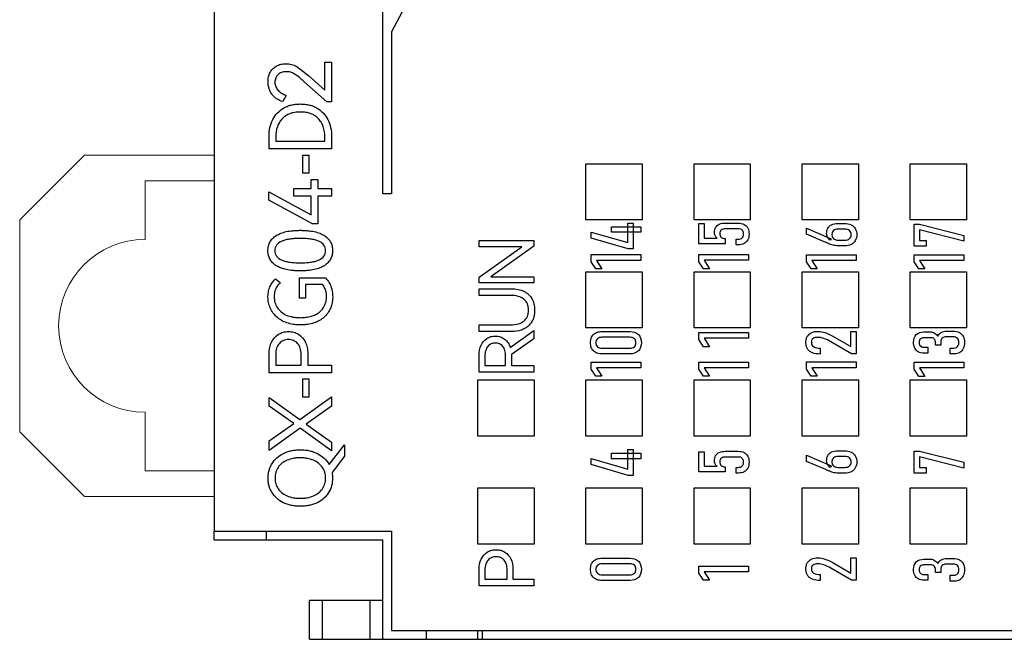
# Model space of a CAD drawing. Header units: millimetres. Extents: x 0 to 427, y 0 to 299.
# Tile 12 of 24: x 95 to 117, y 224 to 239. Entities that reach past the tile are written whole.
import ezdxf

# ---------------------------------------------------------------- set-up
doc = ezdxf.new("R2010")
doc.units = ezdxf.units.MM
doc.header["$LTSCALE"] = 23.1
doc.header["$MEASUREMENT"] = 0
doc.layers.get('0').update_dxf_attribs({"lineweight": 18})
for name, color, linetype in [('HSMP2790000_DXF_CONTINUOUS_LINE', 7, 'Continuous'), ('HSMP2800000_DXF_CONTINUOUS_LINE', 7, 'Continuous'), ('HSMP2810000_DXF_CONTINUOUS_LINE', 7, 'Continuous'), ('丝印-PG04-D2_DXF_CONTINUOUS_LINE', 7, 'Continuous')]:
    doc.layers.add(name, color=color, linetype=linetype)

msp = doc.modelspace()

# ---------------------------------------------------------------- linework, layer by layer
at = {"color": 7, "linetype": 'Continuous', "lineweight": 0}
for p, q in [((99.119, 226.693), (99.119, 252.593)), ((94.619, 234.093), (96.119, 235.593)), ((99.119, 235.593), (96.119, 235.593)), ((97.519, 233.643), (97.519, 234.993)), ((99.119, 234.993), (97.519, 234.993)), ((97.519, 228.293), (97.519, 229.643)), ((96.119, 227.693), (94.619, 229.193)), ((97.519, 228.293), (99.119, 228.293)), ((99.119, 227.693), (96.119, 227.693))]:
    msp.add_line(p, q, dxfattribs=at)
at = {"color": 0, "linetype": 'Continuous', "lineweight": 0}
msp.add_line((94.619, 229.193), (94.619, 234.093), dxfattribs=at)
at = {"color": 7, "linetype": 'Continuous', "lineweight": 0}
msp.add_arc((97.519, 231.643), 2, 90, 270, dxfattribs=at)
at = {"layer": 'HSMP2790000_DXF_CONTINUOUS_LINE', "color": 7, "linetype": 'Continuous'}
for p, q in [((99.119, 226.693), (99.119, 226.893)), ((100.319, 226.893), (100.319, 226.693)), ((99.119, 226.693), (103.019, 226.693)), ((103.019, 224.393), (103.019, 226.693)), ((101.322, 224.393), (101.322, 225.293)), ((103.02, 225.293), (101.322, 225.293)), ((101.615, 225.293), (101.615, 224.393)), ((102.726, 224.393), (102.726, 225.293)), ((104.019, 224.593), (104.019, 224.393)), ((105.219, 224.393), (105.219, 224.593)), ((101.322, 224.393), (105.219, 224.393))]:
    msp.add_line(p, q, dxfattribs=at)
at = {"layer": 'HSMP2800000_DXF_CONTINUOUS_LINE', "color": 7, "linetype": 'Continuous'}
for p, q in [((105.319, 224.593), (105.319, 224.393)), ((105.219, 224.393), (194.119, 224.393))]:
    msp.add_line(p, q, dxfattribs=at)
at = {"layer": 'HSMP2810000_DXF_CONTINUOUS_LINE', "color": 7, "linetype": 'Continuous'}
for p, q in [((99.119, 250.193), (99.119, 226.893)), ((99.119, 226.893), (103.219, 226.893)), ((103.219, 226.893), (103.219, 224.593)), ((103.219, 224.593), (119.292, 224.593))]:
    msp.add_line(p, q, dxfattribs=at)
at = {"layer": '丝印-PG04-D2_DXF_CONTINUOUS_LINE', "color": 32, "linetype": 'Continuous', "true_color": 0xcd6928}
for p, q in [((103.019, 234.693), (103.019, 250.193)), ((103.969, 239.853), (103.219, 238.442)), ((103.219, 238.442), (103.219, 234.693)), ((101.027, 237.64), (101.31, 237.422)), ((101.678, 237.09), (101.678, 237.744)), ((101.678, 237.744), (101.834, 237.744)), ((101.834, 237.744), (101.834, 236.821)), ((101.31, 237.422), (101.678, 237.09)), ((101.721, 236.821), (101.2, 237.29)), ((100.785, 236.974), (100.704, 236.831)), ((101.834, 236.821), (101.721, 236.821)), ((100.387, 235.736), (100.387, 236.031)), ((100.541, 236.007), (100.541, 235.912)), ((101.677, 235.912), (101.677, 236.007)), ((101.833, 236.031), (101.833, 235.736)), ((101.833, 235.736), (100.387, 235.736)), ((100.541, 235.912), (101.677, 235.912)), ((101.165, 235.173), (101.165, 235.592)), ((101.165, 235.592), (101.308, 235.592)), ((101.308, 235.592), (101.308, 235.173)), ((101.308, 235.173), (101.165, 235.173)), ((101.361, 234.82), (101.361, 235.027)), ((101.361, 235.027), (101.513, 235.027)), ((101.513, 235.027), (101.513, 234.82)), ((100.956, 234.644), (100.956, 234.82)), ((100.956, 234.82), (101.361, 234.82)), ((101.513, 234.82), (101.833, 234.82)), ((101.833, 234.82), (101.833, 234.644)), ((100.385, 234.547), (100.385, 234.739)), ((100.385, 234.739), (101.361, 234.21)), ((101.361, 234.644), (100.956, 234.644)), ((101.361, 234.21), (101.361, 234.644)), ((101.513, 234.644), (101.513, 234.004)), ((101.833, 234.644), (101.513, 234.644)), ((103.219, 234.693), (103.019, 234.693)), ((101.391, 234.004), (100.385, 234.547)), ((101.513, 234.004), (101.391, 234.004)), ((105.245, 233.468), (105.245, 233.614)), ((105.245, 233.614), (106.51, 233.614)), ((105.245, 232.765), (106.235, 233.468)), ((106.235, 233.468), (105.245, 233.468)), ((106.51, 233.484), (105.518, 232.78)), ((106.51, 233.614), (106.51, 233.484)), ((101.092, 232.284), (101.092, 232.75)), ((101.092, 232.75), (101.693, 232.75)), ((105.245, 232.635), (105.245, 232.765)), ((105.518, 232.78), (106.51, 232.78)), ((106.51, 232.78), (106.51, 232.635)), ((100.537, 232.732), (100.644, 232.642)), ((101.229, 232.598), (101.229, 232.284)), ((101.624, 232.598), (101.229, 232.598)), ((106.51, 232.635), (105.245, 232.635)), ((105.245, 232.346), (105.245, 232.5)), ((105.245, 232.5), (105.998, 232.5)), ((105.974, 232.346), (105.245, 232.346)), ((101.229, 232.284), (101.092, 232.284)), ((105.245, 231.513), (105.245, 231.667)), ((105.245, 231.667), (105.974, 231.667)), ((105.998, 231.513), (105.245, 231.513)), ((105.966, 231.141), (106.51, 231.533)), ((106.51, 231.533), (106.51, 231.345)), ((106.51, 231.345), (105.992, 230.978)), ((100.387, 230.559), (100.387, 231.004)), ((100.541, 230.982), (100.541, 230.735)), ((101.128, 230.735), (101.128, 230.982)), ((101.282, 231.004), (101.282, 230.735)), ((105.245, 230.574), (105.245, 230.963)), ((105.38, 230.944), (105.38, 230.728)), ((105.857, 230.728), (105.857, 230.944)), ((105.992, 230.978), (105.992, 230.728)), ((100.541, 230.735), (101.128, 230.735)), ((101.282, 230.735), (101.833, 230.735)), ((101.833, 230.735), (101.833, 230.559)), ((105.38, 230.728), (105.857, 230.728)), ((105.992, 230.728), (106.51, 230.728)), ((106.51, 230.728), (106.51, 230.574)), ((101.833, 230.559), (100.387, 230.559)), ((106.51, 230.574), (105.245, 230.574)), ((101.166, 229.996), (101.166, 230.416)), ((101.166, 230.416), (101.308, 230.416)), ((101.308, 230.416), (101.308, 229.996)), ((100.388, 229.784), (100.388, 229.988)), ((100.388, 229.988), (101.101, 229.476)), ((100.963, 229.383), (100.388, 229.784)), ((101.101, 229.476), (101.834, 230.002)), ((101.308, 229.996), (101.166, 229.996)), ((101.834, 229.786), (101.243, 229.368)), ((101.834, 230.002), (101.834, 229.786)), ((100.388, 228.98), (100.963, 229.383)), ((101.243, 229.368), (101.834, 228.953)), ((101.103, 229.275), (100.388, 228.763)), ((101.834, 228.749), (101.103, 229.275)), ((100.388, 228.763), (100.388, 228.98)), ((101.777, 228.434), (102.134, 228.891)), ((101.834, 228.953), (101.834, 228.749)), ((102.134, 228.891), (102.134, 228.626)), ((102.134, 228.626), (101.844, 228.247)), ((105.245, 225.632), (105.245, 226.021)), ((105.38, 226.002), (105.38, 225.786)), ((105.893, 225.786), (105.893, 226.002)), ((106.028, 226.021), (106.028, 225.786)), ((105.38, 225.786), (105.893, 225.786)), ((106.028, 225.786), (106.51, 225.786)), ((106.51, 225.786), (106.51, 225.632)), ((106.51, 225.632), (105.245, 225.632))]:
    msp.add_line(p, q, dxfattribs=at)
at = {"layer": '丝印-PG04-D2_DXF_CONTINUOUS_LINE', "linetype": 'Continuous'}
for p, q in [((107.717, 234.093), (107.717, 235.393)), ((107.717, 235.393), (109.017, 235.393)), ((109.017, 235.393), (109.017, 234.093)), ((110.217, 234.093), (110.217, 235.393)), ((110.217, 235.393), (111.517, 235.393)), ((111.517, 235.393), (111.517, 234.093)), ((112.717, 234.093), (112.717, 235.393)), ((112.717, 235.393), (114.017, 235.393)), ((114.017, 235.393), (114.017, 234.093)), ((115.217, 234.093), (115.217, 235.393)), ((115.217, 235.393), (116.517, 235.393)), ((116.517, 235.393), (116.517, 234.093)), ((109.017, 234.093), (107.717, 234.093)), ((111.517, 234.093), (110.217, 234.093)), ((114.017, 234.093), (112.717, 234.093)), ((116.517, 234.093), (115.217, 234.093)), ((107.717, 231.593), (107.717, 232.893)), ((107.717, 232.893), (109.017, 232.893)), ((109.017, 232.893), (109.017, 231.593)), ((110.217, 231.593), (110.217, 232.893)), ((110.217, 232.893), (111.517, 232.893)), ((111.517, 232.893), (111.517, 231.593)), ((112.717, 231.593), (112.717, 232.893)), ((112.717, 232.893), (114.017, 232.893)), ((114.017, 232.893), (114.017, 231.593)), ((115.217, 231.593), (115.217, 232.893)), ((115.217, 232.893), (116.517, 232.893)), ((116.517, 232.893), (116.517, 231.593)), ((109.017, 231.593), (107.717, 231.593)), ((111.517, 231.593), (110.217, 231.593)), ((114.017, 231.593), (112.717, 231.593)), ((116.517, 231.593), (115.217, 231.593)), ((105.217, 229.093), (105.217, 230.393)), ((105.217, 230.393), (106.517, 230.393)), ((106.517, 230.393), (106.517, 229.093)), ((107.717, 229.093), (107.717, 230.393)), ((107.717, 230.393), (109.017, 230.393)), ((109.017, 230.393), (109.017, 229.093)), ((110.217, 229.093), (110.217, 230.393)), ((110.217, 230.393), (111.517, 230.393)), ((111.517, 230.393), (111.517, 229.093)), ((112.717, 229.093), (112.717, 230.393)), ((112.717, 230.393), (114.017, 230.393)), ((114.017, 230.393), (114.017, 229.093)), ((115.217, 229.093), (115.217, 230.393)), ((115.217, 230.393), (116.517, 230.393)), ((116.517, 230.393), (116.517, 229.093)), ((106.517, 229.093), (105.217, 229.093)), ((109.017, 229.093), (107.717, 229.093)), ((111.517, 229.093), (110.217, 229.093)), ((114.017, 229.093), (112.717, 229.093)), ((116.517, 229.093), (115.217, 229.093)), ((105.217, 226.593), (105.217, 227.893)), ((105.217, 227.893), (106.517, 227.893)), ((106.517, 227.893), (106.517, 226.593)), ((107.717, 226.593), (107.717, 227.893)), ((107.717, 227.893), (109.017, 227.893)), ((109.017, 227.893), (109.017, 226.593)), ((110.217, 226.593), (110.217, 227.893)), ((110.217, 227.893), (111.517, 227.893)), ((111.517, 227.893), (111.517, 226.593)), ((112.717, 226.593), (112.717, 227.893)), ((112.717, 227.893), (114.017, 227.893)), ((114.017, 227.893), (114.017, 226.593)), ((115.217, 226.593), (115.217, 227.893)), ((115.217, 227.893), (116.517, 227.893)), ((116.517, 227.893), (116.517, 226.593)), ((106.517, 226.593), (105.217, 226.593)), ((109.017, 226.593), (107.717, 226.593)), ((111.517, 226.593), (110.217, 226.593)), ((114.017, 226.593), (112.717, 226.593)), ((116.517, 226.593), (115.217, 226.593))]:
    msp.add_line(p, q, dxfattribs=at)
at = {"layer": '丝印-PG04-D2_DXF_CONTINUOUS_LINE', "color": 32, "linetype": 'Continuous', "true_color": 0xcc6600}
for p, q in [((108.309, 233.806), (108.309, 233.936)), ((108.309, 233.936), (108.986, 233.936)), ((108.686, 233.57), (108.686, 234.021)), ((108.686, 234.021), (108.809, 234.021)), ((108.809, 234.021), (108.809, 233.423)), ((108.986, 233.936), (108.986, 233.806)), ((110.324, 233.541), (110.324, 234.01)), ((110.324, 234.01), (110.448, 234.01)), ((110.448, 234.01), (110.448, 233.674)), ((110.936, 234.019), (111.238, 234.019)), ((111.238, 233.887), (110.936, 233.887)), ((112.815, 233.76), (112.815, 233.905)), ((112.815, 233.905), (113.39, 233.659)), ((113.532, 234.01), (113.696, 234.01)), ((115.306, 233.485), (115.306, 233.993)), ((115.306, 233.993), (115.427, 233.993)), ((115.427, 233.993), (116.458, 233.736)), ((107.834, 233.674), (107.834, 233.812)), ((107.834, 233.812), (108.686, 233.57)), ((108.696, 233.423), (107.834, 233.674)), ((108.986, 233.806), (108.309, 233.806)), ((110.448, 233.674), (110.747, 233.674)), ((110.932, 233.66), (110.932, 233.541)), ((113.267, 233.573), (112.815, 233.76)), ((113.39, 233.659), (113.361, 233.624)), ((113.707, 233.877), (113.546, 233.877)), ((115.43, 233.86), (115.43, 233.617)), ((116.458, 233.598), (115.43, 233.86)), ((116.458, 233.736), (116.458, 233.598)), ((110.932, 233.541), (110.324, 233.541)), ((111.189, 233.516), (111.189, 233.648)), ((111.189, 233.648), (111.239, 233.648)), ((111.239, 233.516), (111.189, 233.516)), ((113.547, 233.626), (113.708, 233.626)), ((113.7, 233.494), (113.551, 233.494)), ((115.586, 233.485), (115.306, 233.485)), ((115.43, 233.617), (115.586, 233.617)), ((115.586, 233.617), (115.586, 233.485)), ((107.833, 233.126), (107.833, 233.289)), ((107.833, 233.289), (108.985, 233.289)), ((108.809, 233.423), (108.696, 233.423)), ((108.985, 233.289), (108.985, 233.157)), ((110.324, 233.127), (110.324, 233.29)), ((110.324, 233.29), (111.476, 233.29)), ((111.476, 233.29), (111.476, 233.158)), ((112.815, 233.122), (112.815, 233.285)), ((112.815, 233.285), (113.967, 233.285)), ((113.967, 233.285), (113.967, 233.153)), ((115.306, 233.121), (115.306, 233.284)), ((115.306, 233.284), (116.458, 233.284)), ((116.458, 233.284), (116.458, 233.152)), ((107.942, 232.964), (107.833, 233.126)), ((107.959, 233.157), (108.08, 232.964)), ((108.985, 233.157), (107.959, 233.157)), ((110.433, 232.964), (110.324, 233.127)), ((110.45, 233.158), (110.571, 232.964)), ((111.476, 233.158), (110.45, 233.158)), ((112.924, 232.96), (112.815, 233.122)), ((112.941, 233.153), (113.061, 232.96)), ((113.967, 233.153), (112.941, 233.153)), ((115.415, 232.959), (115.306, 233.121)), ((115.432, 233.152), (115.552, 232.959)), ((116.458, 233.152), (115.432, 233.152)), ((108.08, 232.964), (107.942, 232.964)), ((110.571, 232.964), (110.433, 232.964)), ((113.061, 232.96), (112.924, 232.96)), ((115.552, 232.959), (115.415, 232.959)), ((108.085, 231.51), (108.733, 231.51)), ((108.733, 231.378), (108.085, 231.378)), ((110.324, 231.324), (110.324, 231.487)), ((110.324, 231.487), (111.476, 231.487)), ((111.476, 231.487), (111.476, 231.355)), ((113.424, 231.405), (113.843, 231.163)), ((113.843, 231.163), (113.843, 231.513)), ((113.843, 231.513), (113.967, 231.513)), ((113.967, 231.513), (113.967, 230.998)), ((115.53, 231.501), (115.692, 231.501)), ((116.213, 231.387), (116.052, 231.387)), ((116.053, 231.52), (116.216, 231.52)), ((110.433, 231.161), (110.324, 231.324)), ((110.571, 231.161), (110.433, 231.161)), ((110.45, 231.355), (110.571, 231.161)), ((111.476, 231.355), (110.45, 231.355)), ((113.856, 230.998), (113.379, 231.274)), ((115.691, 231.368), (115.53, 231.368)), ((115.531, 231.147), (115.625, 231.147)), ((115.625, 231.147), (115.625, 231.013)), ((115.797, 231.195), (115.797, 231.276)), ((115.921, 231.195), (115.797, 231.195)), ((115.921, 231.276), (115.921, 231.195)), ((108.085, 231.127), (108.733, 231.127)), ((108.733, 230.995), (108.085, 230.995)), ((113.133, 231.129), (113.133, 230.991)), ((113.967, 230.998), (113.856, 230.998)), ((115.625, 231.013), (115.529, 231.013)), ((116.139, 230.994), (116.139, 231.129)), ((116.139, 231.129), (116.224, 231.129)), ((116.234, 230.994), (116.139, 230.994)), ((107.833, 230.642), (107.833, 230.805)), ((107.833, 230.805), (108.985, 230.805)), ((108.985, 230.805), (108.985, 230.673)), ((110.324, 230.643), (110.324, 230.806)), ((110.324, 230.806), (111.476, 230.806)), ((111.476, 230.806), (111.476, 230.674)), ((112.815, 230.644), (112.815, 230.807)), ((112.815, 230.807), (113.967, 230.807)), ((113.967, 230.807), (113.967, 230.675)), ((115.306, 230.638), (115.306, 230.801)), ((115.306, 230.801), (116.458, 230.801)), ((116.458, 230.801), (116.458, 230.668)), ((107.942, 230.479), (107.833, 230.642)), ((108.08, 230.479), (107.942, 230.479)), ((107.959, 230.673), (108.08, 230.479)), ((108.985, 230.673), (107.959, 230.673)), ((110.433, 230.48), (110.324, 230.643)), ((110.571, 230.48), (110.433, 230.48)), ((110.45, 230.674), (110.571, 230.48)), ((111.476, 230.674), (110.45, 230.674)), ((112.924, 230.481), (112.815, 230.644)), ((113.061, 230.481), (112.924, 230.481)), ((112.941, 230.675), (113.061, 230.481)), ((113.967, 230.675), (112.941, 230.675)), ((115.415, 230.475), (115.306, 230.638)), ((115.552, 230.475), (115.415, 230.475)), ((115.432, 230.668), (115.552, 230.475)), ((116.458, 230.668), (115.432, 230.668)), ((108.309, 228.566), (108.309, 228.696)), ((108.309, 228.696), (108.986, 228.696)), ((108.686, 228.331), (108.686, 228.782)), ((108.686, 228.782), (108.809, 228.782)), ((108.809, 228.782), (108.809, 228.183)), ((108.986, 228.696), (108.986, 228.566)), ((110.324, 228.264), (110.324, 228.732)), ((110.324, 228.732), (110.449, 228.732)), ((110.449, 228.732), (110.449, 228.396)), ((110.936, 228.741), (111.238, 228.741)), ((112.815, 228.503), (112.815, 228.649)), ((112.815, 228.649), (113.39, 228.403)), ((113.532, 228.753), (113.696, 228.753)), ((115.306, 228.236), (115.306, 228.744)), ((115.306, 228.744), (115.427, 228.744)), ((115.427, 228.744), (116.458, 228.487)), ((107.834, 228.435), (107.834, 228.573)), ((107.834, 228.573), (108.686, 228.331)), ((108.696, 228.183), (107.834, 228.435)), ((108.986, 228.566), (108.309, 228.566)), ((111.238, 228.609), (110.936, 228.609)), ((113.267, 228.317), (112.815, 228.503)), ((113.707, 228.621), (113.546, 228.621)), ((115.43, 228.611), (115.43, 228.368)), ((116.458, 228.349), (115.43, 228.611)), ((116.458, 228.487), (116.458, 228.349)), ((110.932, 228.264), (110.324, 228.264)), ((110.449, 228.396), (110.747, 228.396)), ((110.932, 228.382), (110.932, 228.264)), ((111.189, 228.238), (111.189, 228.37)), ((111.189, 228.37), (111.239, 228.37)), ((111.239, 228.238), (111.189, 228.238)), ((113.39, 228.403), (113.361, 228.368)), ((113.547, 228.37), (113.708, 228.37)), ((113.7, 228.237), (113.551, 228.237)), ((115.586, 228.236), (115.306, 228.236)), ((115.43, 228.368), (115.586, 228.368)), ((115.586, 228.368), (115.586, 228.236)), ((108.809, 228.183), (108.696, 228.183)), ((108.085, 226.269), (108.733, 226.269)), ((108.733, 226.137), (108.085, 226.137)), ((113.424, 226.168), (113.843, 225.926)), ((113.843, 225.926), (113.843, 226.276)), ((113.843, 226.276), (113.967, 226.276)), ((113.967, 226.276), (113.967, 225.761)), ((115.53, 226.245), (115.692, 226.245)), ((116.053, 226.264), (116.216, 226.264)), ((110.324, 225.921), (110.324, 226.084)), ((110.324, 226.084), (111.476, 226.084)), ((110.433, 225.758), (110.324, 225.921)), ((110.45, 225.952), (110.571, 225.758)), ((111.476, 225.952), (110.45, 225.952)), ((111.476, 226.084), (111.476, 225.952)), ((113.856, 225.761), (113.379, 226.036)), ((115.691, 226.113), (115.53, 226.113)), ((115.797, 225.939), (115.797, 226.021)), ((115.921, 225.939), (115.797, 225.939)), ((115.921, 226.021), (115.921, 225.939)), ((116.213, 226.132), (116.052, 226.132)), ((108.085, 225.886), (108.733, 225.886)), ((108.733, 225.754), (108.085, 225.754)), ((110.571, 225.758), (110.433, 225.758)), ((113.133, 225.891), (113.133, 225.754)), ((113.967, 225.761), (113.856, 225.761)), ((115.625, 225.758), (115.529, 225.758)), ((115.531, 225.891), (115.625, 225.891)), ((115.625, 225.891), (115.625, 225.758)), ((116.139, 225.739), (116.139, 225.873)), ((116.139, 225.873), (116.224, 225.873)), ((116.234, 225.739), (116.139, 225.739))]:
    msp.add_line(p, q, dxfattribs=at)
at = {"layer": '丝印-PG04-D2_DXF_CONTINUOUS_LINE', "color": 32, "linetype": 'Continuous', "true_color": 0xcd6928}
for points, knots in [([(100.704, 236.831), (100.653, 236.845), (100.58, 236.877), (100.499, 236.943), (100.402, 237.059), (100.351, 237.227), (100.37, 237.399), (100.406, 237.501), (100.467, 237.588), (100.552, 237.656), (100.639, 237.691), (100.716, 237.704), (100.8, 237.709), (100.884, 237.699), (100.965, 237.672), (101.005, 237.653), (101.025, 237.641), (101.027, 237.64)], [0, 0, 0, 0, 0.1031, 0.152615, 0.202764, 0.398833, 0.470894, 0.540169, 0.608101, 0.677029, 0.749984, 0.789107, 0.830807, 0.913073, 0.954253, 0.996263, 1, 1, 1, 1]), ([(100.97, 237.471), (100.942, 237.488), (100.898, 237.506), (100.835, 237.519), (100.783, 237.522), (100.729, 237.518), (100.66, 237.502), (100.587, 237.458), (100.542, 237.389), (100.525, 237.327), (100.521, 237.277), (100.525, 237.226), (100.543, 237.16), (100.591, 237.085), (100.677, 237.015), (100.748, 236.985), (100.785, 236.974)], [0, 0, 0, 0, 0.092706, 0.139095, 0.186494, 0.244826, 0.297578, 0.393298, 0.484558, 0.530926, 0.580018, 0.630628, 0.679714, 0.779914, 0.886104, 1, 1, 1, 1]), ([(101.2, 237.29), (101.177, 237.31), (101.103, 237.374), (101.027, 237.438), (100.97, 237.471)], [0, 0, 0, 0, 0.314392, 1, 1, 1, 1]), ([(100.387, 236.031), (100.387, 236.098), (100.4, 236.23), (100.463, 236.413), (100.57, 236.569), (100.692, 236.666), (100.805, 236.722), (100.899, 236.752), (101.001, 236.77), (101.108, 236.776), (101.216, 236.77), (101.318, 236.753), (101.413, 236.723), (101.526, 236.667), (101.649, 236.57), (101.756, 236.415), (101.82, 236.231), (101.833, 236.099), (101.833, 236.031)], [0, 0, 0, 0, 0.08655, 0.168218, 0.246916, 0.325665, 0.366516, 0.408518, 0.452506, 0.499208, 0.546252, 0.590474, 0.632574, 0.673367, 0.752032, 0.830822, 0.912837, 1, 1, 1, 1]), ([(101.677, 236.007), (101.677, 236.089), (101.662, 236.21), (101.598, 236.351), (101.532, 236.437), (101.449, 236.506), (101.349, 236.554), (101.255, 236.578), (101.173, 236.587), (101.108, 236.589), (101.044, 236.587), (100.963, 236.577), (100.87, 236.554), (100.771, 236.505), (100.687, 236.436), (100.621, 236.35), (100.556, 236.209), (100.541, 236.089), (100.541, 236.007)], [0, 0, 0, 0, 0.133518, 0.193015, 0.25079, 0.308376, 0.367409, 0.43076, 0.464838, 0.500818, 0.536326, 0.570011, 0.63284, 0.691734, 0.749542, 0.807617, 0.867174, 1, 1, 1, 1]), ([(101.107, 232.913), (101.078, 232.913), (101.022, 232.914), (100.915, 232.922), (100.792, 232.939), (100.662, 232.976), (100.553, 233.029), (100.467, 233.097), (100.405, 233.18), (100.375, 233.259), (100.363, 233.328), (100.36, 233.382), (100.363, 233.436), (100.375, 233.504), (100.405, 233.585), (100.466, 233.668), (100.552, 233.736), (100.66, 233.788), (100.791, 233.826), (100.914, 233.843), (101.022, 233.851), (101.08, 233.852), (101.11, 233.852)], [0, 0, 0, 0, 0.043213, 0.085465, 0.162287, 0.229873, 0.289864, 0.343904, 0.394296, 0.444627, 0.470961, 0.498579, 0.52645, 0.553004, 0.60364, 0.654096, 0.707905, 0.767634, 0.835289, 0.912367, 0.954813, 1, 1, 1, 1]), ([(101.105, 233.664), (101.082, 233.664), (101.038, 233.663), (100.953, 233.659), (100.856, 233.65), (100.753, 233.629), (100.649, 233.592), (100.566, 233.532), (100.527, 233.449), (100.519, 233.381), (100.527, 233.314), (100.566, 233.231), (100.649, 233.172), (100.753, 233.136), (100.856, 233.115), (100.953, 233.106), (101.039, 233.102), (101.086, 233.101), (101.11, 233.101)], [0, 0, 0, 0, 0.046375, 0.093169, 0.177192, 0.249049, 0.309788, 0.406858, 0.451323, 0.498523, 0.545677, 0.590075, 0.686699, 0.747346, 0.819061, 0.903102, 0.949928, 1, 1, 1, 1]), ([(101.11, 233.101), (101.134, 233.101), (101.18, 233.102), (101.266, 233.106), (101.361, 233.115), (101.463, 233.136), (101.566, 233.172), (101.649, 233.231), (101.688, 233.315), (101.696, 233.382), (101.688, 233.448), (101.649, 233.532), (101.567, 233.592), (101.464, 233.629), (101.363, 233.65), (101.266, 233.659), (101.18, 233.663), (101.132, 233.664), (101.107, 233.664), (101.105, 233.664)], [0, 0, 0, 0, 0.049436, 0.095666, 0.178696, 0.249723, 0.309963, 0.406285, 0.450566, 0.497681, 0.544869, 0.589222, 0.685492, 0.745587, 0.816767, 0.900114, 0.94658, 0.996318, 1, 1, 1, 1]), ([(101.11, 233.852), (101.14, 233.852), (101.197, 233.851), (101.305, 233.843), (101.428, 233.826), (101.557, 233.788), (101.665, 233.736), (101.75, 233.668), (101.812, 233.584), (101.842, 233.504), (101.853, 233.436), (101.856, 233.382), (101.853, 233.328), (101.841, 233.259), (101.812, 233.18), (101.75, 233.097), (101.664, 233.029), (101.556, 232.976), (101.426, 232.939), (101.305, 232.922), (101.197, 232.914), (101.138, 232.913), (101.108, 232.913), (101.107, 232.913)], [0, 0, 0, 0, 0.044951, 0.087179, 0.163871, 0.231205, 0.290681, 0.344313, 0.394676, 0.445281, 0.471831, 0.499701, 0.527326, 0.553673, 0.604017, 0.654327, 0.708099, 0.767762, 0.835024, 0.911488, 0.953539, 0.998267, 1, 1, 1, 1]), ([(101.693, 232.75), (101.727, 232.718), (101.788, 232.635), (101.846, 232.483), (101.859, 232.368), (101.859, 232.308)], [0, 0, 0, 0, 0.293313, 0.625171, 1, 1, 1, 1]), ([(100.362, 232.295), (100.361, 232.303), (100.361, 232.335), (100.364, 232.39), (100.379, 232.474), (100.412, 232.568), (100.469, 232.659), (100.514, 232.71), (100.537, 232.732)], [0, 0, 0, 0, 0.050546, 0.198043, 0.334748, 0.582496, 0.803508, 1, 1, 1, 1]), ([(100.644, 232.642), (100.618, 232.617), (100.568, 232.561), (100.526, 232.474), (100.508, 232.392), (100.504, 232.323), (100.508, 232.252), (100.526, 232.162), (100.573, 232.059), (100.664, 231.958), (100.788, 231.885), (100.909, 231.849), (101.018, 231.834), (101.099, 231.831), (101.174, 231.833), (101.258, 231.841), (101.356, 231.86), (101.462, 231.9), (101.579, 231.973), (101.661, 232.075), (101.691, 232.162), (101.698, 232.186)], [0, 0, 0, 0, 0.054531, 0.112578, 0.144972, 0.180812, 0.217787, 0.252871, 0.319837, 0.386342, 0.456849, 0.534882, 0.577545, 0.623203, 0.657841, 0.690869, 0.752527, 0.808996, 0.861527, 0.961144, 1, 1, 1, 1]), ([(101.698, 232.186), (101.7, 232.195), (101.711, 232.24), (101.718, 232.322), (101.708, 232.428), (101.678, 232.523), (101.644, 232.577), (101.624, 232.598)], [0, 0, 0, 0, 0.060677, 0.319085, 0.566003, 0.796261, 1, 1, 1, 1]), ([(101.859, 232.308), (101.859, 232.219), (101.828, 232.043), (101.696, 231.863), (101.552, 231.762), (101.422, 231.706), (101.3, 231.677), (101.194, 231.666), (101.11, 231.663), (101.026, 231.666), (100.921, 231.678), (100.799, 231.707), (100.669, 231.765), (100.525, 231.869), (100.42, 232.015), (100.372, 232.175), (100.363, 232.257), (100.362, 232.295)], [0, 0, 0, 0, 0.120809, 0.235141, 0.294884, 0.358522, 0.427635, 0.464687, 0.503632, 0.542273, 0.579103, 0.648099, 0.71208, 0.772496, 0.888452, 0.94828, 1, 1, 1, 1]), ([(105.974, 231.667), (106.034, 231.667), (106.142, 231.677), (106.285, 231.741), (106.358, 231.839), (106.384, 231.93), (106.389, 232.006), (106.384, 232.082), (106.358, 232.173), (106.285, 232.271), (106.143, 232.337), (106.034, 232.346), (105.974, 232.346)], [0, 0, 0, 0, 0.147055, 0.266877, 0.376383, 0.434929, 0.499522, 0.564209, 0.622912, 0.732873, 0.852801, 1, 1, 1, 1]), ([(105.998, 232.5), (106.095, 232.5), (106.238, 232.477), (106.391, 232.375), (106.472, 232.273), (106.511, 232.17), (106.527, 232.079), (106.531, 231.994), (106.524, 231.899), (106.498, 231.8), (106.453, 231.713), (106.389, 231.641), (106.311, 231.583), (106.182, 231.526), (106.073, 231.513), (105.998, 231.513)], [0, 0, 0, 0, 0.176388, 0.254623, 0.331339, 0.411458, 0.454243, 0.499699, 0.566795, 0.628139, 0.686256, 0.744101, 0.80289, 0.863619, 1, 1, 1, 1]), ([(100.387, 231.004), (100.387, 231.05), (100.396, 231.14), (100.451, 231.303), (100.563, 231.435), (100.693, 231.493), (100.773, 231.509), (100.835, 231.513), (100.898, 231.509), (100.978, 231.493), (101.108, 231.436), (101.22, 231.304), (101.274, 231.141), (101.282, 231.05), (101.282, 231.004)], [0, 0, 0, 0, 0.09231, 0.178815, 0.338329, 0.417438, 0.457901, 0.499999, 0.542096, 0.582542, 0.661499, 0.820128, 0.906733, 1, 1, 1, 1]), ([(105.245, 230.963), (105.245, 231.041), (105.269, 231.192), (105.389, 231.341), (105.499, 231.391), (105.567, 231.405), (105.622, 231.408), (105.679, 231.404), (105.754, 231.387), (105.84, 231.341), (105.92, 231.253), (105.953, 231.18), (105.966, 231.141)], [0, 0, 0, 0, 0.211075, 0.395331, 0.485801, 0.532204, 0.58054, 0.634555, 0.686075, 0.786963, 0.889895, 1, 1, 1, 1]), ([(101.128, 230.982), (101.128, 231.031), (101.119, 231.123), (101.064, 231.224), (101.004, 231.277), (100.953, 231.305), (100.896, 231.322), (100.835, 231.327), (100.775, 231.322), (100.718, 231.305), (100.667, 231.277), (100.606, 231.224), (100.55, 231.124), (100.541, 231.031), (100.541, 230.982)], [0, 0, 0, 0, 0.145674, 0.268097, 0.325791, 0.381812, 0.438839, 0.499407, 0.560031, 0.617227, 0.673515, 0.731542, 0.854295, 1, 1, 1, 1]), ([(105.857, 230.944), (105.857, 230.987), (105.85, 231.067), (105.801, 231.17), (105.732, 231.223), (105.67, 231.242), (105.62, 231.246), (105.57, 231.242), (105.522, 231.227), (105.48, 231.202), (105.431, 231.156), (105.387, 231.067), (105.38, 230.987), (105.38, 230.944)], [0, 0, 0, 0, 0.151094, 0.273919, 0.383697, 0.439172, 0.498403, 0.557795, 0.613604, 0.668517, 0.725345, 0.849019, 1, 1, 1, 1]), ([(100.365, 228.078), (100.364, 228.093), (100.363, 228.138), (100.368, 228.212), (100.385, 228.299), (100.414, 228.381), (100.467, 228.484), (100.563, 228.598), (100.69, 228.682), (100.805, 228.731), (100.9, 228.757), (101.002, 228.773), (101.11, 228.778), (101.22, 228.773), (101.326, 228.756), (101.424, 228.727), (101.543, 228.674), (101.671, 228.584), (101.747, 228.486), (101.777, 228.434)], [0, 0, 0, 0, 0.022876, 0.069638, 0.114832, 0.159328, 0.204032, 0.293379, 0.386421, 0.435568, 0.486218, 0.539135, 0.594992, 0.653184, 0.708138, 0.760612, 0.811477, 0.907659, 1, 1, 1, 1]), ([(101.107, 228.59), (101.079, 228.59), (101.025, 228.588), (100.922, 228.574), (100.804, 228.54), (100.683, 228.47), (100.592, 228.374), (100.545, 228.276), (100.527, 228.19), (100.523, 228.122), (100.527, 228.054), (100.545, 227.968), (100.592, 227.87), (100.683, 227.774), (100.804, 227.704), (100.922, 227.67), (101.026, 227.656), (101.081, 227.654), (101.109, 227.654)], [0, 0, 0, 0, 0.049135, 0.09673, 0.185574, 0.266878, 0.343377, 0.419176, 0.458326, 0.499422, 0.540517, 0.579667, 0.655467, 0.731965, 0.813269, 0.902114, 0.949735, 1, 1, 1, 1]), ([(101.109, 227.654), (101.137, 227.654), (101.191, 227.656), (101.294, 227.67), (101.452, 227.714), (101.606, 227.828), (101.672, 227.968), (101.691, 228.054), (101.695, 228.122), (101.691, 228.19), (101.673, 228.276), (101.625, 228.374), (101.533, 228.47), (101.412, 228.54), (101.294, 228.574), (101.191, 228.588), (101.136, 228.59), (101.108, 228.59), (101.107, 228.59)], [0, 0, 0, 0, 0.049864, 0.097262, 0.185351, 0.342039, 0.418435, 0.457715, 0.498847, 0.539945, 0.579121, 0.655108, 0.731903, 0.813347, 0.901871, 0.949092, 0.998845, 1, 1, 1, 1]), ([(101.844, 228.247), (101.852, 228.206), (101.866, 228.049), (101.81, 227.827), (101.658, 227.646), (101.531, 227.562), (101.415, 227.514), (101.319, 227.487), (101.216, 227.472), (101.109, 227.467), (101.002, 227.472), (100.9, 227.487), (100.804, 227.514), (100.689, 227.562), (100.562, 227.646), (100.466, 227.761), (100.413, 227.863), (100.385, 227.946), (100.37, 228.018), (100.366, 228.062), (100.365, 228.078)], [0, 0, 0, 0, 0.054368, 0.20522, 0.280463, 0.359133, 0.400829, 0.443846, 0.488823, 0.536321, 0.583469, 0.62819, 0.671052, 0.712696, 0.79138, 0.866612, 0.904245, 0.941739, 0.97985, 1, 1, 1, 1]), ([(105.245, 226.021), (105.245, 226.099), (105.273, 226.251), (105.399, 226.398), (105.512, 226.449), (105.582, 226.463), (105.637, 226.466), (105.692, 226.463), (105.762, 226.449), (105.876, 226.399), (106.001, 226.252), (106.028, 226.1), (106.028, 226.021)], [0, 0, 0, 0, 0.178031, 0.337894, 0.417228, 0.457803, 0.500025, 0.54221, 0.582755, 0.661846, 0.820851, 1, 1, 1, 1]), ([(105.893, 226.002), (105.893, 226.045), (105.885, 226.126), (105.837, 226.213), (105.784, 226.26), (105.74, 226.285), (105.69, 226.3), (105.637, 226.304), (105.584, 226.3), (105.534, 226.285), (105.49, 226.26), (105.436, 226.214), (105.388, 226.126), (105.38, 226.045), (105.38, 226.002)], [0, 0, 0, 0, 0.145728, 0.268091, 0.32579, 0.381805, 0.438818, 0.499373, 0.559991, 0.617186, 0.673476, 0.731508, 0.85432, 1, 1, 1, 1])]:
    msp.add_open_spline(points, degree=3, knots=knots, dxfattribs=at)
at = {"layer": '丝印-PG04-D2_DXF_CONTINUOUS_LINE', "color": 32, "linetype": 'Continuous', "true_color": 0xcc6600}
for points, knots in [([(110.747, 233.674), (110.728, 233.688), (110.697, 233.729), (110.683, 233.8), (110.691, 233.865), (110.719, 233.939), (110.804, 234.009), (110.89, 234.019), (110.936, 234.019)], [0, 0, 0, 0, 0.139244, 0.282798, 0.406355, 0.517598, 0.734971, 1, 1, 1, 1]), ([(110.936, 233.887), (110.904, 233.887), (110.852, 233.876), (110.816, 233.821), (110.811, 233.782), (110.813, 233.75), (110.821, 233.72), (110.851, 233.673), (110.901, 233.66), (110.932, 233.66)], [0, 0, 0, 0, 0.257797, 0.373053, 0.503341, 0.5718, 0.634046, 0.749515, 1, 1, 1, 1]), ([(111.238, 234.019), (111.284, 234.019), (111.374, 234.005), (111.475, 233.904), (111.488, 233.813), (111.488, 233.766)], [0, 0, 0, 0, 0.346929, 0.650893, 1, 1, 1, 1]), ([(111.239, 233.648), (111.271, 233.648), (111.323, 233.662), (111.353, 233.71), (111.361, 233.741), (111.363, 233.767), (111.361, 233.793), (111.353, 233.824), (111.323, 233.873), (111.27, 233.887), (111.238, 233.887)], [0, 0, 0, 0, 0.250117, 0.365712, 0.428044, 0.496487, 0.566462, 0.630163, 0.747421, 1, 1, 1, 1]), ([(113.361, 233.624), (113.338, 233.644), (113.308, 233.679), (113.286, 233.735), (113.281, 233.787), (113.287, 233.845), (113.315, 233.923), (113.398, 233.998), (113.486, 234.01), (113.532, 234.01)], [0, 0, 0, 0, 0.162801, 0.240873, 0.316899, 0.439122, 0.548596, 0.755644, 1, 1, 1, 1]), ([(113.696, 234.01), (113.748, 234.01), (113.847, 233.996), (113.962, 233.895), (113.979, 233.799), (113.979, 233.751)], [0, 0, 0, 0, 0.361946, 0.666537, 1, 1, 1, 1]), ([(111.488, 233.766), (111.488, 233.72), (111.475, 233.63), (111.375, 233.53), (111.285, 233.516), (111.239, 233.516)], [0, 0, 0, 0, 0.348448, 0.652236, 1, 1, 1, 1]), ([(113.546, 233.877), (113.51, 233.877), (113.452, 233.865), (113.415, 233.812), (113.406, 233.779), (113.404, 233.751), (113.406, 233.724), (113.415, 233.691), (113.452, 233.639), (113.511, 233.626), (113.547, 233.626)], [0, 0, 0, 0, 0.257677, 0.37186, 0.432959, 0.500189, 0.566329, 0.626863, 0.740976, 1, 1, 1, 1]), ([(113.979, 233.751), (113.979, 233.704), (113.962, 233.608), (113.849, 233.507), (113.751, 233.494), (113.7, 233.494)], [0, 0, 0, 0, 0.335677, 0.640343, 1, 1, 1, 1]), ([(113.851, 233.751), (113.851, 233.785), (113.824, 233.863), (113.745, 233.877), (113.707, 233.877)], [0, 0, 0, 0, 0.473833, 1, 1, 1, 1]), ([(113.708, 233.626), (113.745, 233.626), (113.825, 233.641), (113.851, 233.718), (113.851, 233.751)], [0, 0, 0, 0, 0.528382, 1, 1, 1, 1]), ([(113.306, 233.556), (113.3, 233.559), (113.287, 233.565), (113.274, 233.57), (113.267, 233.573)], [0, 0, 0, 0, 0.490013, 1, 1, 1, 1]), ([(113.551, 233.494), (113.53, 233.494), (113.489, 233.496), (113.43, 233.508), (113.37, 233.529), (113.329, 233.546), (113.306, 233.556)], [0, 0, 0, 0, 0.25399, 0.47665, 0.711631, 1, 1, 1, 1]), ([(108.085, 230.995), (108.048, 230.995), (107.976, 231.003), (107.885, 231.056), (107.84, 231.129), (107.824, 231.196), (107.82, 231.253), (107.824, 231.309), (107.84, 231.376), (107.885, 231.449), (107.976, 231.502), (108.048, 231.51), (108.085, 231.51)], [0, 0, 0, 0, 0.135424, 0.252048, 0.367366, 0.430375, 0.499974, 0.569642, 0.632686, 0.748016, 0.864762, 1, 1, 1, 1]), ([(108.085, 231.378), (108.049, 231.378), (107.991, 231.365), (107.956, 231.313), (107.947, 231.28), (107.945, 231.253), (107.947, 231.225), (107.956, 231.192), (107.991, 231.14), (108.049, 231.127), (108.085, 231.127)], [0, 0, 0, 0, 0.25766, 0.371661, 0.432877, 0.500131, 0.567047, 0.628217, 0.74234, 1, 1, 1, 1]), ([(108.733, 231.51), (108.802, 231.51), (108.955, 231.472), (108.997, 231.32), (108.997, 231.253)], [0, 0, 0, 0, 0.504843, 1, 1, 1, 1]), ([(108.873, 231.253), (108.873, 231.286), (108.847, 231.362), (108.769, 231.378), (108.733, 231.378)], [0, 0, 0, 0, 0.47832, 1, 1, 1, 1]), ([(113.131, 230.991), (113.071, 230.991), (112.983, 231.001), (112.886, 231.055), (112.837, 231.109), (112.814, 231.164), (112.805, 231.213), (112.802, 231.253), (112.804, 231.293), (112.812, 231.342), (112.838, 231.417), (112.93, 231.503), (113.028, 231.515), (113.08, 231.515)], [0, 0, 0, 0, 0.200692, 0.282871, 0.359587, 0.437539, 0.47941, 0.524114, 0.569213, 0.611148, 0.68758, 0.829591, 1, 1, 1, 1]), ([(113.078, 231.377), (113.04, 231.377), (112.981, 231.369), (112.94, 231.319), (112.931, 231.288), (112.928, 231.261), (112.931, 231.232), (112.944, 231.195), (113.003, 231.136), (113.08, 231.129), (113.131, 231.129)], [0, 0, 0, 0, 0.237804, 0.333738, 0.383638, 0.438235, 0.502031, 0.561095, 0.680134, 1, 1, 1, 1]), ([(113.379, 231.274), (113.327, 231.304), (113.232, 231.351), (113.126, 231.377), (113.08, 231.377)], [0, 0, 0, 0, 0.567569, 1, 1, 1, 1]), ([(113.081, 231.515), (113.135, 231.515), (113.256, 231.489), (113.367, 231.439), (113.424, 231.405)], [0, 0, 0, 0, 0.448726, 1, 1, 1, 1]), ([(115.294, 231.268), (115.294, 231.329), (115.332, 231.465), (115.469, 231.501), (115.53, 231.501)], [0, 0, 0, 0, 0.497286, 1, 1, 1, 1]), ([(115.692, 231.501), (115.722, 231.501), (115.787, 231.477), (115.835, 231.43), (115.857, 231.401)], [0, 0, 0, 0, 0.451384, 1, 1, 1, 1]), ([(115.857, 231.401), (115.871, 231.436), (115.928, 231.502), (116.011, 231.52), (116.053, 231.52)], [0, 0, 0, 0, 0.477076, 1, 1, 1, 1]), ([(116.052, 231.387), (116.019, 231.387), (115.947, 231.375), (115.921, 231.306), (115.921, 231.276)], [0, 0, 0, 0, 0.533651, 1, 1, 1, 1]), ([(116.224, 231.129), (116.246, 231.129), (116.291, 231.137), (116.328, 231.181), (116.34, 231.223), (116.344, 231.266), (116.338, 231.313), (116.302, 231.373), (116.247, 231.387), (116.213, 231.387)], [0, 0, 0, 0, 0.16362, 0.314586, 0.399736, 0.49548, 0.630737, 0.749039, 1, 1, 1, 1]), ([(116.216, 231.52), (116.263, 231.52), (116.355, 231.505), (116.456, 231.401), (116.47, 231.308), (116.47, 231.26)], [0, 0, 0, 0, 0.34537, 0.649486, 1, 1, 1, 1]), ([(108.733, 231.127), (108.769, 231.127), (108.847, 231.143), (108.873, 231.22), (108.873, 231.253)], [0, 0, 0, 0, 0.521914, 1, 1, 1, 1]), ([(108.997, 231.253), (108.997, 231.185), (108.955, 231.033), (108.802, 230.995), (108.733, 230.995)], [0, 0, 0, 0, 0.495001, 1, 1, 1, 1]), ([(115.529, 231.013), (115.486, 231.013), (115.399, 231.028), (115.306, 231.131), (115.294, 231.221), (115.294, 231.268)], [0, 0, 0, 0, 0.335175, 0.638771, 1, 1, 1, 1]), ([(115.53, 231.368), (115.502, 231.368), (115.455, 231.356), (115.424, 231.305), (115.42, 231.264), (115.423, 231.228), (115.435, 231.19), (115.471, 231.154), (115.511, 231.147), (115.531, 231.147)], [0, 0, 0, 0, 0.244598, 0.360034, 0.493902, 0.588456, 0.672249, 0.826455, 1, 1, 1, 1]), ([(115.797, 231.276), (115.797, 231.301), (115.776, 231.357), (115.718, 231.368), (115.691, 231.368)], [0, 0, 0, 0, 0.473282, 1, 1, 1, 1]), ([(116.47, 231.26), (116.47, 231.212), (116.458, 231.12), (116.367, 231.011), (116.278, 230.994), (116.234, 230.994)], [0, 0, 0, 0, 0.366692, 0.670317, 1, 1, 1, 1]), ([(110.747, 228.396), (110.728, 228.41), (110.697, 228.451), (110.683, 228.522), (110.691, 228.587), (110.719, 228.661), (110.804, 228.731), (110.89, 228.741), (110.936, 228.741)], [0, 0, 0, 0, 0.139242, 0.282794, 0.406269, 0.517605, 0.734975, 1, 1, 1, 1]), ([(111.238, 228.741), (111.284, 228.741), (111.375, 228.727), (111.475, 228.626), (111.488, 228.535), (111.488, 228.489)], [0, 0, 0, 0, 0.346929, 0.650893, 1, 1, 1, 1]), ([(113.361, 228.368), (113.338, 228.387), (113.308, 228.423), (113.286, 228.479), (113.281, 228.531), (113.287, 228.588), (113.315, 228.666), (113.398, 228.742), (113.486, 228.753), (113.532, 228.753)], [0, 0, 0, 0, 0.162797, 0.240954, 0.316903, 0.439049, 0.548607, 0.75565, 1, 1, 1, 1]), ([(113.696, 228.753), (113.748, 228.753), (113.847, 228.74), (113.962, 228.639), (113.979, 228.543), (113.979, 228.495)], [0, 0, 0, 0, 0.361946, 0.666537, 1, 1, 1, 1]), ([(110.936, 228.609), (110.904, 228.609), (110.852, 228.598), (110.821, 228.551), (110.814, 228.521), (110.812, 228.496), (110.813, 228.472), (110.821, 228.442), (110.851, 228.395), (110.901, 228.382), (110.932, 228.382)], [0, 0, 0, 0, 0.257648, 0.372978, 0.43511, 0.503627, 0.572047, 0.634257, 0.749659, 1, 1, 1, 1]), ([(111.239, 228.37), (111.271, 228.37), (111.323, 228.384), (111.353, 228.432), (111.361, 228.463), (111.363, 228.489), (111.361, 228.515), (111.353, 228.546), (111.323, 228.596), (111.27, 228.609), (111.238, 228.609)], [0, 0, 0, 0, 0.250117, 0.365712, 0.428044, 0.496487, 0.566462, 0.630163, 0.747421, 1, 1, 1, 1]), ([(111.488, 228.489), (111.488, 228.442), (111.475, 228.352), (111.375, 228.252), (111.285, 228.238), (111.239, 228.238)], [0, 0, 0, 0, 0.348448, 0.652236, 1, 1, 1, 1]), ([(113.546, 228.621), (113.51, 228.621), (113.452, 228.608), (113.415, 228.556), (113.406, 228.523), (113.404, 228.495), (113.406, 228.467), (113.415, 228.434), (113.452, 228.382), (113.511, 228.37), (113.547, 228.37)], [0, 0, 0, 0, 0.257655, 0.37193, 0.432993, 0.500212, 0.566311, 0.626772, 0.740998, 1, 1, 1, 1]), ([(113.979, 228.495), (113.979, 228.447), (113.962, 228.352), (113.849, 228.25), (113.751, 228.237), (113.7, 228.237)], [0, 0, 0, 0, 0.335677, 0.640343, 1, 1, 1, 1]), ([(113.851, 228.495), (113.851, 228.528), (113.824, 228.606), (113.745, 228.621), (113.707, 228.621)], [0, 0, 0, 0, 0.473833, 1, 1, 1, 1]), ([(113.708, 228.37), (113.745, 228.37), (113.825, 228.384), (113.851, 228.462), (113.851, 228.495)], [0, 0, 0, 0, 0.528382, 1, 1, 1, 1]), ([(113.551, 228.237), (113.53, 228.237), (113.489, 228.239), (113.43, 228.251), (113.37, 228.273), (113.322, 228.292), (113.287, 228.308), (113.274, 228.314), (113.267, 228.317)], [0, 0, 0, 0, 0.216926, 0.407359, 0.608291, 0.854639, 0.925868, 1, 1, 1, 1]), ([(108.085, 225.754), (108.048, 225.754), (107.976, 225.762), (107.885, 225.815), (107.84, 225.888), (107.824, 225.955), (107.82, 226.012), (107.824, 226.068), (107.84, 226.135), (107.885, 226.208), (107.976, 226.261), (108.048, 226.269), (108.085, 226.269)], [0, 0, 0, 0, 0.135424, 0.252046, 0.367364, 0.430373, 0.499971, 0.569638, 0.632682, 0.748012, 0.864719, 1, 1, 1, 1]), ([(108.085, 226.137), (108.049, 226.137), (107.992, 226.124), (107.956, 226.072), (107.947, 226.039), (107.945, 226.012), (107.947, 225.984), (107.956, 225.951), (107.992, 225.899), (108.049, 225.886), (108.085, 225.886)], [0, 0, 0, 0, 0.257643, 0.371687, 0.432884, 0.500131, 0.56704, 0.628191, 0.742357, 1, 1, 1, 1]), ([(108.733, 226.269), (108.802, 226.269), (108.955, 226.231), (108.997, 226.079), (108.997, 226.012)], [0, 0, 0, 0, 0.504843, 1, 1, 1, 1]), ([(108.873, 226.012), (108.873, 226.045), (108.847, 226.121), (108.769, 226.137), (108.733, 226.137)], [0, 0, 0, 0, 0.47832, 1, 1, 1, 1]), ([(113.131, 225.754), (113.071, 225.754), (112.983, 225.764), (112.886, 225.818), (112.837, 225.871), (112.814, 225.927), (112.805, 225.976), (112.802, 226.016), (112.804, 226.056), (112.812, 226.105), (112.838, 226.18), (112.93, 226.266), (113.028, 226.277), (113.08, 226.277)], [0, 0, 0, 0, 0.200692, 0.282871, 0.359587, 0.437539, 0.47941, 0.524114, 0.569213, 0.611148, 0.68758, 0.829591, 1, 1, 1, 1]), ([(113.078, 226.14), (113.04, 226.14), (112.981, 226.132), (112.94, 226.082), (112.931, 226.051), (112.928, 226.024), (112.931, 225.995), (112.944, 225.958), (113.003, 225.899), (113.08, 225.891), (113.131, 225.891)], [0, 0, 0, 0, 0.237804, 0.333738, 0.383638, 0.438235, 0.502031, 0.561095, 0.680134, 1, 1, 1, 1]), ([(113.379, 226.036), (113.327, 226.067), (113.232, 226.114), (113.126, 226.14), (113.08, 226.14)], [0, 0, 0, 0, 0.567569, 1, 1, 1, 1]), ([(113.081, 226.277), (113.135, 226.277), (113.256, 226.252), (113.367, 226.202), (113.424, 226.168)], [0, 0, 0, 0, 0.448726, 1, 1, 1, 1]), ([(115.294, 226.012), (115.294, 226.073), (115.332, 226.21), (115.469, 226.245), (115.53, 226.245)], [0, 0, 0, 0, 0.497286, 1, 1, 1, 1]), ([(115.692, 226.245), (115.722, 226.245), (115.787, 226.221), (115.835, 226.174), (115.857, 226.145)], [0, 0, 0, 0, 0.451384, 1, 1, 1, 1]), ([(115.857, 226.145), (115.871, 226.181), (115.928, 226.247), (116.011, 226.264), (116.053, 226.264)], [0, 0, 0, 0, 0.477076, 1, 1, 1, 1]), ([(116.216, 226.264), (116.263, 226.264), (116.355, 226.249), (116.456, 226.145), (116.47, 226.052), (116.47, 226.005)], [0, 0, 0, 0, 0.34537, 0.649486, 1, 1, 1, 1]), ([(108.997, 226.012), (108.997, 225.944), (108.955, 225.792), (108.802, 225.754), (108.733, 225.754)], [0, 0, 0, 0, 0.495001, 1, 1, 1, 1]), ([(108.733, 225.886), (108.769, 225.886), (108.847, 225.902), (108.873, 225.979), (108.873, 226.012)], [0, 0, 0, 0, 0.521914, 1, 1, 1, 1]), ([(115.529, 225.758), (115.486, 225.758), (115.399, 225.773), (115.306, 225.876), (115.294, 225.965), (115.294, 226.012)], [0, 0, 0, 0, 0.335175, 0.638771, 1, 1, 1, 1]), ([(115.53, 226.113), (115.502, 226.113), (115.455, 226.101), (115.424, 226.049), (115.42, 226.009), (115.423, 225.972), (115.435, 225.935), (115.471, 225.898), (115.511, 225.891), (115.531, 225.891)], [0, 0, 0, 0, 0.244592, 0.359786, 0.493878, 0.588633, 0.672257, 0.826459, 1, 1, 1, 1]), ([(115.797, 226.021), (115.797, 226.045), (115.776, 226.101), (115.718, 226.113), (115.691, 226.113)], [0, 0, 0, 0, 0.473282, 1, 1, 1, 1]), ([(116.052, 226.132), (116.019, 226.132), (115.947, 226.12), (115.921, 226.05), (115.921, 226.021)], [0, 0, 0, 0, 0.533651, 1, 1, 1, 1]), ([(116.224, 225.873), (116.246, 225.873), (116.29, 225.881), (116.328, 225.925), (116.34, 225.968), (116.344, 226.01), (116.338, 226.057), (116.302, 226.117), (116.247, 226.132), (116.213, 226.132)], [0, 0, 0, 0, 0.163627, 0.3146, 0.399725, 0.495481, 0.630851, 0.749029, 1, 1, 1, 1]), ([(116.47, 226.005), (116.47, 225.956), (116.458, 225.864), (116.367, 225.755), (116.278, 225.739), (116.234, 225.739)], [0, 0, 0, 0, 0.366692, 0.670317, 1, 1, 1, 1])]:
    msp.add_open_spline(points, degree=3, knots=knots, dxfattribs=at)

doc.saveas('drawing.dxf')
